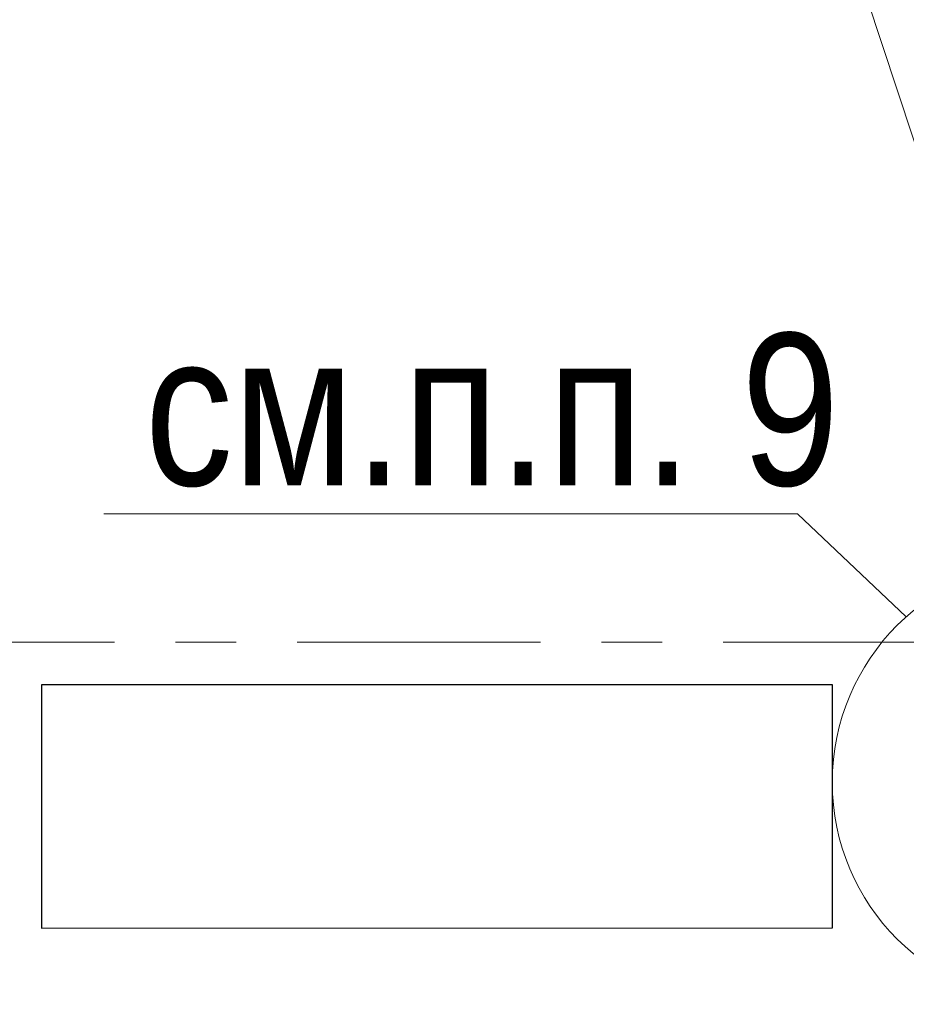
# Model space of a CAD drawing. Header units: metres. Extents: x -38 to 93, y -15 to 21.
# Tile 58 of 256: x 30.51 to 31.97, y 8.4 to 10.02. Entities that reach past the tile are written whole.
import ezdxf

# ---------------------------------------------------------------- set-up
doc = ezdxf.new("R2010")
doc.units = ezdxf.units.M
doc.linetypes.add('______11', pattern=[0.5, 0.4, -0.05, 0, -0.05])
doc.linetypes.add('______5', pattern=[1.1, 0.8, -0.1, 0.1, -0.1])
for name, color, linetype, lineweight in [('XR$1$Осевая линия (1)', 7, '______5', 13), ('XR$4$Общий слой (1)_1', 7, 'Continuous', 13), ('XR$4$Перекрытие (1)', 7, 'Continuous', 35), ('XR$4$Текст_ общее_1', 7, 'Continuous', 13), ('XR$4$Фундамент (1)_1', 7, 'Continuous', 35)]:
    doc.layers.add(name, color=color, linetype=linetype, lineweight=lineweight)
doc.styles.add('ARIAL', font='arial.ttf')

msp = doc.modelspace()

# ---------------------------------------------------------------- linework, layer by layer
at = {"layer": 'XR$1$Осевая линия (1)', "color": 253, "linetype": '______11', "lineweight": 13, "true_color": 0xa0a0a0, "transparency": 33554687}
msp.add_line((-2.63, 9), (62.6, 9), dxfattribs=at)
at = {"layer": 'XR$4$Общий слой (1)_1', "color": 7, "linetype": 'Continuous', "lineweight": 13, "transparency": 33554687}
msp.add_lwpolyline([(31.971, 9.0419), (31.7924, 9.2112), (30.6524, 9.2112)], dxfattribs=at)
msp.add_circle((32.2146, 8.7698), 0.3652, dxfattribs=at)
at = {"layer": 'XR$4$Перекрытие (1)', "color": 7, "linetype": 'Continuous', "lineweight": 25, "transparency": 33554687}
for p, q in [((31.8499, 8.9302), (30.5499, 8.93)), ((30.5499, 8.93), (30.55, 8.53)), ((31.85, 8.5302), (31.8499, 8.9302)), ((30.55, 8.53), (31.85, 8.5302))]:
    msp.add_line(p, q, dxfattribs=at)
at = {"layer": 'XR$4$Текст_ общее_1', "color": 7, "linetype": 'Continuous', "lineweight": 13, "transparency": 33554687}
msp.add_line((32.1772, 9.2362), (31.8244, 10.3088), dxfattribs=at)

# ---------------------------------------------------------------- texts
at = {"layer": 'XR$4$Фундамент (1)_1', "color": 7, "linetype": 'Continuous', "lineweight": 13, "transparency": 33554687, "insert": (30.7196, 9.3812), "char_height": 0.25, "width": 1.482417, "attachment_point": 4, "style": 'ARIAL'}
msp.add_mtext('\\W0.83;см.п.п. 9', dxfattribs=at)

doc.saveas('drawing.dxf')
